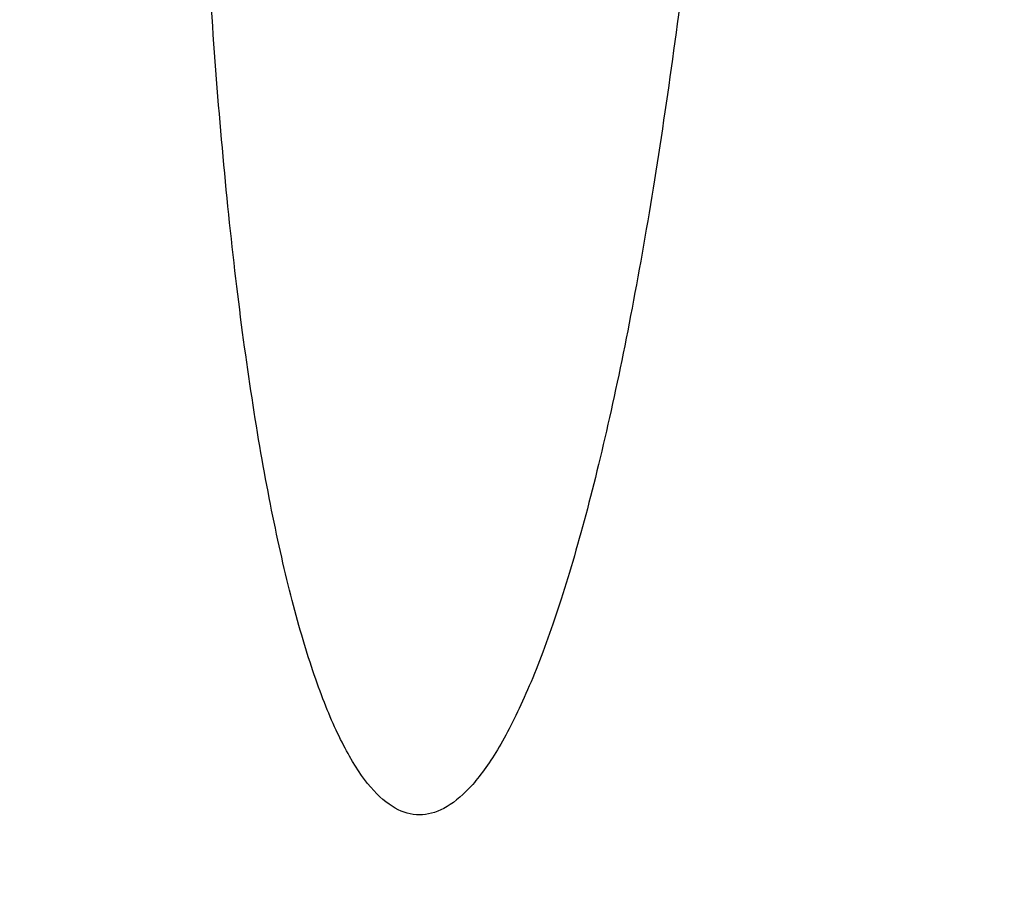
# Model space of a CAD drawing. Header units: millimetres. Extents: x -454 to 409, y -378 to 493.
# Tile 153 of 256: x -306 to -295, y -357 to -347. Entities that reach past the tile are written whole.
import ezdxf

# ---------------------------------------------------------------- set-up
doc = ezdxf.new("R2010")
doc.units = ezdxf.units.MM
doc.layers.add('Bordo', color=7, linetype='Continuous', true_color=0x00ffe9)
doc.layers.add('Corpo', color=7, linetype='Continuous', true_color=0x11ff00)

msp = doc.modelspace()

# ---------------------------------------------------------------- linework, layer by layer
at = {"layer": 'Bordo', "color": 7}
msp.add_rational_spline([(-298.141, -337.686, 417.18), (-298.685, -355.676, 417.461), (-301.672, -355.863, 399.712), (-304.659, -356.05, 381.962), (-304.115, -338.06, 381.681)], [1, 0.707106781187, 1, 0.707106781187, 1], degree=2, knots=[56.548668, 56.548668, 56.548668, 84.823002, 84.823002, 113.097336, 113.097336, 113.097336], dxfattribs=at)
at = {"layer": 'Corpo', "color": 7}
msp.add_open_spline([(-303.146, 447.307, 908.075), (-304.442, 440.76, 806.42), (-307.034, 427.667, 603.111), (-318.037, 322.793, 299.807), (-334.061, 171.947, 76.794), (-334.654, 166.355, 68.526), (-335.665, 156.535, 67.345), (-341.407, 103.7, 59.931), (-349.839, 32.676, 55.086), (-363.088, -74.781, 58.888), (-375.859, -224.875, 71.708), (-381.344, -311.602, 84.914), (-384.087, -354.965, 91.517)], degree=3, dxfattribs=at)
msp.add_open_spline([(-437.994, -353.079, 104.104), (-426.756, -353.417, 100.979), (-415.517, -353.755, 97.855), (-384.087, -354.965, 91.517), (-352.657, -356.175, 85.178), (-301.036, -358.258, 75.627), (-237.398, -359.336, 67.606), (-173.761, -360.414, 59.585), (-98.106, -360.487, 53.096), (-22.451, -360.487, 53.096), (53.203, -360.487, 53.096), (128.858, -360.414, 59.585), (192.496, -359.336, 67.606), (256.133, -358.258, 75.627), (307.754, -356.175, 85.178), (339.184, -354.965, 91.517), (370.614, -353.755, 97.855), (381.853, -353.417, 100.979), (393.092, -353.079, 104.104)], degree=3, knots=[0, 0, 0, 0, 0.395955, 0.395955, 0.395955, 1.458786, 1.458786, 1.458786, 3, 3, 3, 4.541214, 4.541214, 4.541214, 5.604045, 5.604045, 5.604045, 6, 6, 6, 6], dxfattribs=at)

doc.saveas('drawing.dxf')
